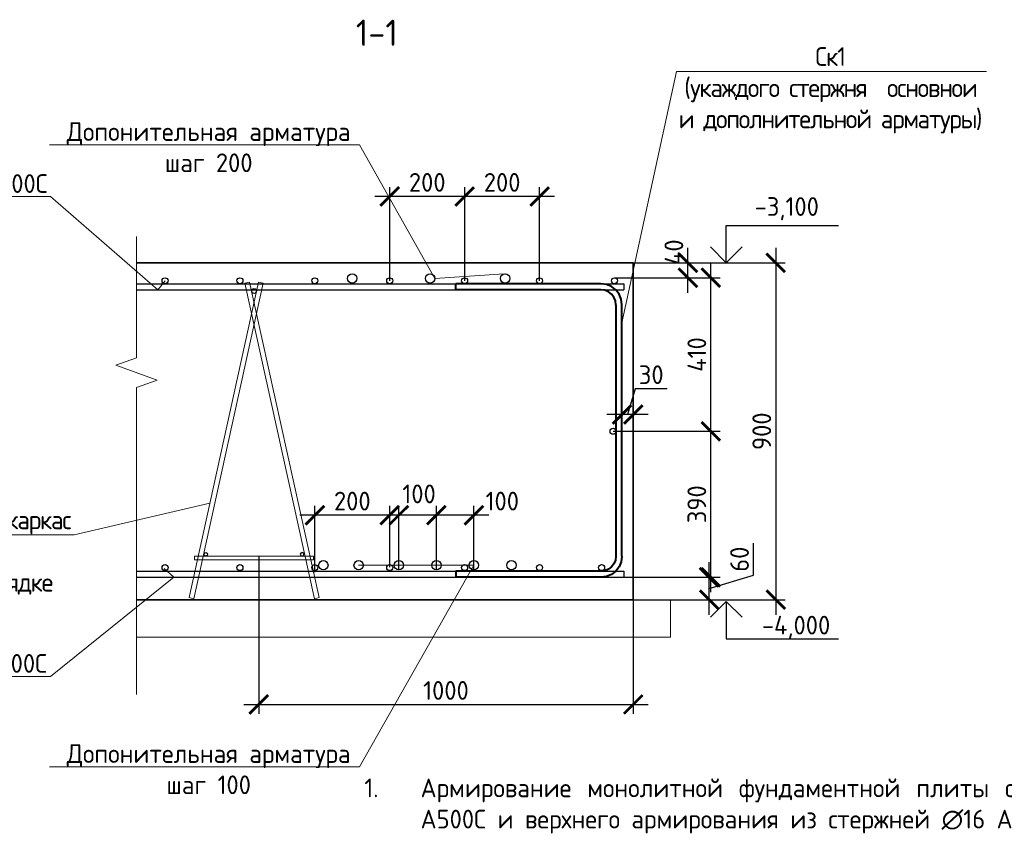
# Model space of a CAD drawing. Header units: millimetres. Extents: x -56135 to 1694203, y -446411 to -23139.
# Tile 143 of 256: x 726350 to 739494, y -127154 to -116300. Entities that reach past the tile are written whole.
import ezdxf
from ezdxf import colors
from ezdxf.entities.mleader import LeaderData, LeaderLine
from ezdxf.math import Vec2, Vec3

# ---------------------------------------------------------------- set-up
doc = ezdxf.new("R2010")
doc.units = ezdxf.units.MM
for name, color, linetype, lineweight in [('0 Фундамент', 5, 'Continuous', 30), ('A-ANNO-NOTE-2', 7, 'Continuous', 18), ('G-ANNO-DIMS', 7, 'Continuous', 9), ('G-ANNO-DIMS-1', 7, 'Continuous', 18), ('Арм_хомуты', 133, 'Continuous', 18), ('подоснова', 151, 'Continuous', 5), ('РАЗМЕРЫ', 1, 'Continuous', 9), ('Текст', 7, 'Continuous', 25), ('Узлы', 7, 'Continuous', 0)]:
    doc.layers.add(name, color=color, linetype=linetype, lineweight=lineweight)
doc.styles.add('GOST 2.304', font='CS_Gost2304.shx')
doc.styles.add('GOST-2.304_Type-B', font='GOST_Common.ttf')
doc.styles.add('ISOCPEUR', font='GOST_Common.ttf', dxfattribs={"height": 450})
doc.dimstyles.new('СПДС', dxfattribs={"dimscale": 100, "dimtxt": 2.5, "dimasz": 2.5, "dimexe": 1.25, "dimexo": 0, "dimtad": 1, "dimdec": 0, "dimtxsty": 'GOST-2.304_Type-B', "dimblk": 'ARCHTICK', "dimcen": 2.5, "dimdle": 2, "dimadec": 0, "dimazin": 2, "dimtfac": 0.75, "dimtdec": 0, "dimtmove": 1, "dimatfit": 3, "dimfxl": 1, "dimtolj": 1, "dimarcsym": 1})

# ---------------------------------------------------------------- blocks, each defined once
blk = doc.blocks.new('_None')
blk = doc.blocks.new('Высотные отметки - Вверх-711287-Разрез 3-3')
at = {"layer": '0 Фундамент'}
for p, q in [((13237, 8150), (14737, 8150)), ((13237, 7650), (13237, 8150))]:
    blk.add_line(p, q, dxfattribs=at)
at = {"layer": 'A-ANNO-NOTE-2'}
for q in [(13025, 7862), (13449, 7862)]:
    blk.add_line((13237, 7650), q, dxfattribs=at)
blk = doc.blocks.new('*U764')
at = {"color": 0, "linetype": 'ByBlock', "lineweight": -2}
for p, q in [((-392, 40), (-392, 427.5)), ((-376, 427.5), (-392, 427.5)), ((-376, 40), (-376, 427.5)), ((376, 40), (376, 427.5)), ((376, 427.5), (392, 427.5)), ((392, 40), (392, 427.5)), ((-390.1, 25.5), (-392, 40)), ((-374.6, 29.6), (-376, 40)), ((-370.6, 20), (-374.6, 29.6)), ((370.6, 20), (374.6, 29.6)), ((374.6, 29.6), (376, 40)), ((390.1, 25.5), (392, 40)), ((-384.5, 12), (-390.1, 25.5)), ((-375.6, 0.4), (-384.5, 12)), ((-364, -8.5), (-375.6, 0.4)), ((-364.3, 11.7), (-370.6, 20)), ((-356, 5.4), (-364.3, 11.7)), ((-346.4, 1.4), (-356, 5.4)), ((-336, 0), (-346.4, 1.4)), ((-336, 0), (336, 0)), ((336, 0), (346.4, 1.4)), ((346.4, 1.4), (356, 5.4)), ((356, 5.4), (364.3, 11.7)), ((364, -8.5), (375.6, 0.4)), ((364.3, 11.7), (370.6, 20)), ((375.6, 0.4), (384.5, 12)), ((384.5, 12), (390.1, 25.5)), ((-350.5, -14.1), (-364, -8.5)), ((-336, -16), (-350.5, -14.1)), ((336, -16), (-336, -16)), ((336, -16), (350.5, -14.1)), ((350.5, -14.1), (364, -8.5))]:
    blk.add_line(p, q, dxfattribs=at)
at = {"style": 'GOST 2.304', "oblique": 15, "flags": 9}
for tag, p in [('ПОЗИЦИЯ', (800.2, -185)), ('ДИАМЕТР', (800.5, -189.3)), ('КЛАСС', (800.8, -193.8)), ('ДЛИНА', (801.2, -198.5)), ('МАССА', (801.5, -203.9))]:
    blk.add_attdef(tag, p, '', height=2.5, dxfattribs=at)
blk = doc.blocks.new('_ArchTick')
at = {"color": 0, "linetype": 'ByBlock', "const_width": 0.15}
blk.add_lwpolyline([(-0.5, -0.5), (0.5, 0.5)], dxfattribs=at)
blk = doc.blocks.new('*D1302')
at = {"layer": 'DEFPOINTS', "color": 0, "transparency": 16777216}
for p in [(734540, -119547), (734540, -124047), (736443, -124047)]:
    blk.add_point(p, dxfattribs=at)
at = {"layer": 'РАЗМЕРЫ', "color": 0, "lineweight": -2, "transparency": 16777216}
for p, q in [((736443, -119347), (736443, -124247)), ((734540, -119547), (736568, -119547)), ((734540, -124047), (736568, -124047))]:
    blk.add_line(p, q, dxfattribs=at)
at = {"layer": 'РАЗМЕРЫ', "color": 0, "lineweight": -2, "transparency": 16777216, "xscale": 250, "yscale": 250, "zscale": 250}
for p, rotation in [((736443, -119547), 90), ((736443, -124047), 270)]:
    blk.add_blockref('_ArchTick', p, dxfattribs=dict(at, rotation=rotation))
at = {"layer": 'РАЗМЕРЫ', "color": 0, "transparency": 16777216, "insert": (736256, -121797), "char_height": 250, "attachment_point": 5, "rotation": 90, "style": 'GOST-2.304_Type-B'}
blk.add_mtext('\\A1;900', dxfattribs=at)
blk = doc.blocks.new('*D1303')
at = {"layer": 'DEFPOINTS', "color": 0, "transparency": 16777216}
for p in [(733973, -123747), (735553, -123747), (733973, -124047)]:
    blk.add_point(p, dxfattribs=at)
at = {"layer": 'РАЗМЕРЫ', "color": 0, "lineweight": -2, "transparency": 16777216}
for p, q in [((736147, -123719), (736147, -123294)), ((735553, -124247), (735553, -123547)), ((733973, -123747), (735678, -123747)), ((735553, -123897), (736147, -123719)), ((733973, -124047), (735678, -124047))]:
    blk.add_line(p, q, dxfattribs=at)
at = {"layer": 'РАЗМЕРЫ', "color": 0, "lineweight": -2, "transparency": 16777216, "xscale": 250, "yscale": 250, "zscale": 250}
for p, rotation in [((735553, -123747), 90), ((735553, -124047), 270)]:
    blk.add_blockref('_ArchTick', p, dxfattribs=dict(at, rotation=rotation))
at = {"layer": 'РАЗМЕРЫ', "color": 0, "transparency": 16777216, "insert": (735959, -123506), "char_height": 250, "attachment_point": 5, "rotation": 90, "style": 'GOST-2.304_Type-B'}
blk.add_mtext('\\A1;60', dxfattribs=at)
blk = doc.blocks.new('*D1190')
at = {"layer": 'DEFPOINTS', "color": 0, "transparency": 16777216}
for p in [(732955, -119547), (735270, -119547), (734289, -119747)]:
    blk.add_point(p, dxfattribs=at)
at = {"layer": 'РАЗМЕРЫ', "color": 0, "lineweight": -2, "transparency": 16777216}
for p, q in [((735270, -119947), (735270, -119347)), ((732955, -119547), (735395, -119547)), ((734289, -119747), (735395, -119747))]:
    blk.add_line(p, q, dxfattribs=at)
at = {"layer": 'РАЗМЕРЫ', "color": 0, "lineweight": -2, "transparency": 16777216, "xscale": 250, "yscale": 250, "zscale": 250}
for p, rotation in [((735270, -119547), 90), ((735270, -119747), 270)]:
    blk.add_blockref('_ArchTick', p, dxfattribs=dict(at, rotation=rotation))
at = {"layer": 'РАЗМЕРЫ', "color": 0, "transparency": 16777216, "insert": (735083, -119406), "char_height": 250, "attachment_point": 5, "rotation": 90, "style": 'GOST-2.304_Type-B'}
blk.add_mtext('\\A1;40', dxfattribs=at)
blk = doc.blocks.new('*D1304')
at = {"layer": 'DEFPOINTS', "color": 0, "ltscale": 100}
for p in [(734389, -121573), (734389, -121632), (734540, -121632)]:
    blk.add_point(p, dxfattribs=at)
at = {"layer": 'РАЗМЕРЫ', "color": 0, "lineweight": -2}
for p, q in [((734567, -121229), (734464, -121573)), ((734993, -121229), (734567, -121229)), ((734389, -121632), (734389, -121448)), ((734540, -121632), (734540, -121448)), ((734740, -121573), (734189, -121573))]:
    blk.add_line(p, q, dxfattribs=at)
at = {"layer": 'РАЗМЕРЫ', "color": 0, "lineweight": -2, "ltscale": 100, "xscale": 250, "yscale": 250, "zscale": 250, "rotation": 180}
blk.add_blockref('_ArchTick', (734389, -121573), dxfattribs=at)
at = {"layer": 'РАЗМЕРЫ', "color": 0, "lineweight": -2, "ltscale": 100, "xscale": 250, "yscale": 250, "zscale": 250}
blk.add_blockref('_ArchTick', (734540, -121573), dxfattribs=at)
at = {"layer": 'РАЗМЕРЫ', "color": 0, "ltscale": 100, "insert": (734780, -121042), "char_height": 250, "attachment_point": 5, "style": 'GOST-2.304_Type-B'}
blk.add_mtext('\\A1;30', dxfattribs=at)
blk = doc.blocks.new('*D1191')
at = {"layer": 'DEFPOINTS', "color": 0, "transparency": 16777216}
for p in [(729541, -123472), (734540, -123472), (734540, -125446)]:
    blk.add_point(p, dxfattribs=at)
at = {"layer": 'РАЗМЕРЫ', "color": 0, "lineweight": -2, "transparency": 16777216}
for p, q in [((729541, -123472), (729541, -125571)), ((734540, -123472), (734540, -125571)), ((729341, -125446), (734740, -125446))]:
    blk.add_line(p, q, dxfattribs=at)
at = {"layer": 'РАЗМЕРЫ', "color": 0, "lineweight": -2, "transparency": 16777216, "xscale": 250, "yscale": 250, "zscale": 250, "rotation": 180}
blk.add_blockref('_ArchTick', (729541, -125446), dxfattribs=at)
at = {"layer": 'РАЗМЕРЫ', "color": 0, "lineweight": -2, "transparency": 16777216, "xscale": 250, "yscale": 250, "zscale": 250}
blk.add_blockref('_ArchTick', (734540, -125446), dxfattribs=at)
at = {"layer": 'РАЗМЕРЫ', "color": 0, "transparency": 16777216, "insert": (732040, -125259), "char_height": 250, "attachment_point": 5, "style": 'GOST-2.304_Type-B'}
blk.add_mtext('\\A1;1000', dxfattribs=at)
blk = doc.blocks.new('*D1305')
at = {"layer": 'DEFPOINTS', "color": 0, "transparency": 16777216}
for p in [(732290, -118661), (732290, -119787), (733290, -119787)]:
    blk.add_point(p, dxfattribs=at)
at = {"layer": 'РАЗМЕРЫ', "color": 0, "lineweight": -2, "transparency": 16777216}
for p, q in [((732290, -119787), (732290, -118536)), ((733290, -119787), (733290, -118536)), ((733490, -118661), (732090, -118661))]:
    blk.add_line(p, q, dxfattribs=at)
at = {"layer": 'РАЗМЕРЫ', "color": 0, "lineweight": -2, "transparency": 16777216, "xscale": 250, "yscale": 250, "zscale": 250, "rotation": 180}
blk.add_blockref('_ArchTick', (732290, -118661), dxfattribs=at)
at = {"layer": 'РАЗМЕРЫ', "color": 0, "lineweight": -2, "transparency": 16777216, "xscale": 250, "yscale": 250, "zscale": 250}
blk.add_blockref('_ArchTick', (733290, -118661), dxfattribs=at)
at = {"layer": 'РАЗМЕРЫ', "color": 0, "transparency": 16777216, "insert": (732790, -118473), "char_height": 250, "attachment_point": 5, "style": 'GOST-2.304_Type-B'}
blk.add_mtext('\\A1;200', dxfattribs=at)
blk = doc.blocks.new('*D1306')
at = {"layer": 'DEFPOINTS', "color": 0, "transparency": 16777216}
for p in [(731290, -118661), (731290, -119787), (732290, -119787)]:
    blk.add_point(p, dxfattribs=at)
at = {"layer": 'РАЗМЕРЫ', "color": 0, "lineweight": -2, "transparency": 16777216}
for p, q in [((731290, -119787), (731290, -118536)), ((732290, -119787), (732290, -118536)), ((732490, -118661), (731090, -118661))]:
    blk.add_line(p, q, dxfattribs=at)
at = {"layer": 'РАЗМЕРЫ', "color": 0, "lineweight": -2, "transparency": 16777216, "xscale": 250, "yscale": 250, "zscale": 250, "rotation": 180}
blk.add_blockref('_ArchTick', (731290, -118661), dxfattribs=at)
at = {"layer": 'РАЗМЕРЫ', "color": 0, "lineweight": -2, "transparency": 16777216, "xscale": 250, "yscale": 250, "zscale": 250}
blk.add_blockref('_ArchTick', (732290, -118661), dxfattribs=at)
at = {"layer": 'РАЗМЕРЫ', "color": 0, "transparency": 16777216, "insert": (731790, -118473), "char_height": 250, "attachment_point": 5, "style": 'GOST-2.304_Type-B'}
blk.add_mtext('\\A1;200', dxfattribs=at)
blk = doc.blocks.new('*D1192')
at = {"layer": 'DEFPOINTS', "color": 0, "transparency": 16777216}
for p in [(731913, -122918), (731913, -123650), (732413, -123650)]:
    blk.add_point(p, dxfattribs=at)
at = {"layer": 'РАЗМЕРЫ', "color": 0, "lineweight": -2, "transparency": 16777216}
for p, q in [((731913, -123650), (731913, -122793)), ((732413, -123650), (732413, -122793)), ((732613, -122918), (731713, -122918))]:
    blk.add_line(p, q, dxfattribs=at)
at = {"layer": 'РАЗМЕРЫ', "color": 0, "lineweight": -2, "transparency": 16777216, "xscale": 250, "yscale": 250, "zscale": 250, "rotation": 180}
blk.add_blockref('_ArchTick', (731913, -122918), dxfattribs=at)
at = {"layer": 'РАЗМЕРЫ', "color": 0, "lineweight": -2, "transparency": 16777216, "xscale": 250, "yscale": 250, "zscale": 250}
blk.add_blockref('_ArchTick', (732413, -122918), dxfattribs=at)
at = {"layer": 'РАЗМЕРЫ', "color": 0, "transparency": 16777216, "insert": (732792, -122730), "char_height": 250, "attachment_point": 5, "style": 'GOST-2.304_Type-B'}
blk.add_mtext('\\A1;100', dxfattribs=at)
blk = doc.blocks.new('*D1193')
at = {"layer": 'DEFPOINTS', "color": 0, "transparency": 16777216}
for p in [(731411, -122918), (731411, -123650), (731913, -123650)]:
    blk.add_point(p, dxfattribs=at)
at = {"layer": 'РАЗМЕРЫ', "color": 0, "lineweight": -2, "transparency": 16777216}
for p, q in [((731411, -123650), (731411, -122793)), ((731913, -123650), (731913, -122793)), ((732113, -122918), (731211, -122918))]:
    blk.add_line(p, q, dxfattribs=at)
at = {"layer": 'РАЗМЕРЫ', "color": 0, "lineweight": -2, "transparency": 16777216, "xscale": 250, "yscale": 250, "zscale": 250, "rotation": 180}
blk.add_blockref('_ArchTick', (731411, -122918), dxfattribs=at)
at = {"layer": 'РАЗМЕРЫ', "color": 0, "lineweight": -2, "transparency": 16777216, "xscale": 250, "yscale": 250, "zscale": 250}
blk.add_blockref('_ArchTick', (731913, -122918), dxfattribs=at)
at = {"layer": 'РАЗМЕРЫ', "color": 0, "transparency": 16777216, "insert": (731681, -122634), "char_height": 250, "attachment_point": 5, "style": 'GOST-2.304_Type-B'}
blk.add_mtext('\\A1;100', dxfattribs=at)
blk = doc.blocks.new('*D1194')
at = {"layer": 'DEFPOINTS', "color": 0, "transparency": 16777216}
for p in [(730290, -122918), (730290, -123680), (731290, -123613)]:
    blk.add_point(p, dxfattribs=at)
at = {"layer": 'РАЗМЕРЫ', "color": 0, "lineweight": -2, "transparency": 16777216}
for p, q in [((730290, -123680), (730290, -122793)), ((731290, -123613), (731290, -122793)), ((731490, -122918), (730090, -122918))]:
    blk.add_line(p, q, dxfattribs=at)
at = {"layer": 'РАЗМЕРЫ', "color": 0, "lineweight": -2, "transparency": 16777216, "xscale": 250, "yscale": 250, "zscale": 250, "rotation": 180}
blk.add_blockref('_ArchTick', (730290, -122918), dxfattribs=at)
at = {"layer": 'РАЗМЕРЫ', "color": 0, "lineweight": -2, "transparency": 16777216, "xscale": 250, "yscale": 250, "zscale": 250}
blk.add_blockref('_ArchTick', (731290, -122918), dxfattribs=at)
at = {"layer": 'РАЗМЕРЫ', "color": 0, "transparency": 16777216, "insert": (730790, -122730), "char_height": 250, "attachment_point": 5, "style": 'GOST-2.304_Type-B'}
blk.add_mtext('\\A1;200', dxfattribs=at)
blk = doc.blocks.new('*U14')
at = {"color": 0, "linetype": 'ByBlock', "lineweight": -2, "ltscale": 30}
blk.add_circle((0, 0), 80, dxfattribs=at)
blk = doc.blocks.new('*U15')
at = {"color": 0, "linetype": 'ByBlock', "lineweight": -2, "ltscale": 30}
blk.add_circle((0, 0), 60, dxfattribs=at)
blk = doc.blocks.new('*U16')
at = {"color": 0, "linetype": 'ByBlock', "lineweight": -2, "ltscale": 30}
blk.add_circle((0, 0), 60, dxfattribs=at)
blk = doc.blocks.new('кп1')
at = {"color": 0, "linetype": 'ByBlock', "lineweight": -2, "ltscale": 30}
for p, q in [((96859, -45208), (95932, -49421)), ((96739, -45208), (96677, -45222)), ((96739, -45208), (97666, -49421)), ((96922, -45222), (96859, -45208)), ((95995, -49435), (96922, -45222)), ((97604, -49435), (96677, -45222)), ((96005, -48867), (97593, -48867)), ((96005, -48867), (96005, -48915)), ((97593, -48867), (97593, -48915)), ((97593, -48915), (96005, -48915)), ((95932, -49421), (95995, -49435)), ((97666, -49421), (97604, -49435))]:
    blk.add_line(p, q, dxfattribs=at)
at = {"lineweight": 30, "ltscale": 30, "yscale": 0.4, "zscale": 0.4}
for name, p, xscale in [('*U14', (96799, -45325), 0.4), ('*U15', (96155, -48842), 0.4), ('*U16', (97440, -48842), -0.4)]:
    blk.add_blockref(name, p, dxfattribs=dict(at, xscale=xscale))
blk = doc.blocks.new('*D1309')
at = {"layer": 'DEFPOINTS', "color": 0, "transparency": 16777216}
for p in [(734271, -121797), (735576, -121797), (733996, -123747)]:
    blk.add_point(p, dxfattribs=at)
at = {"layer": 'РАЗМЕРЫ', "color": 0, "lineweight": -2, "transparency": 16777216}
for p, q in [((735576, -123947), (735576, -121597)), ((734271, -121797), (735701, -121797)), ((733996, -123747), (735701, -123747))]:
    blk.add_line(p, q, dxfattribs=at)
at = {"layer": 'РАЗМЕРЫ', "color": 0, "lineweight": -2, "transparency": 16777216, "xscale": 250, "yscale": 250, "zscale": 250}
for p, rotation in [((735576, -121797), 90), ((735576, -123747), 270)]:
    blk.add_blockref('_ArchTick', p, dxfattribs=dict(at, rotation=rotation))
at = {"layer": 'РАЗМЕРЫ', "color": 0, "transparency": 16777216, "insert": (735389, -122772), "char_height": 250, "attachment_point": 5, "rotation": 90, "style": 'GOST-2.304_Type-B'}
blk.add_mtext('\\A1;390', dxfattribs=at)
blk = doc.blocks.new('*D1310')
at = {"layer": 'DEFPOINTS', "color": 0, "transparency": 16777216}
for p in [(734632, -119747), (735576, -119747), (734271, -121797)]:
    blk.add_point(p, dxfattribs=at)
at = {"layer": 'РАЗМЕРЫ', "color": 0, "lineweight": -2, "transparency": 16777216}
for p, q in [((735576, -121997), (735576, -119547)), ((734632, -119747), (735701, -119747)), ((734271, -121797), (735701, -121797))]:
    blk.add_line(p, q, dxfattribs=at)
at = {"layer": 'РАЗМЕРЫ', "color": 0, "lineweight": -2, "transparency": 16777216, "xscale": 250, "yscale": 250, "zscale": 250}
for p, rotation in [((735576, -119747), 90), ((735576, -121797), 270)]:
    blk.add_blockref('_ArchTick', p, dxfattribs=dict(at, rotation=rotation))
at = {"layer": 'РАЗМЕРЫ', "color": 0, "transparency": 16777216, "insert": (735389, -120772), "char_height": 250, "attachment_point": 5, "rotation": 90, "style": 'GOST-2.304_Type-B'}
blk.add_mtext('\\A1;410', dxfattribs=at)

msp = doc.modelspace()

# ---------------------------------------------------------------- linework, layer by layer
at = {"lineweight": 35}
for p, q in [((727909.6, -119547.1), (734539.6, -119547.1)), ((734539.6, -119547.1), (734539.6, -124047.1)), ((734539.6, -124047.1), (727909.6, -124047.1))]:
    msp.add_line(p, q, dxfattribs=at)
at = {"layer": 'РАЗМЕРЫ', "color": 2, "linetype": 'Continuous', "lineweight": 30}
for p, q in [((727909.6, -119827.1), (734414.6, -119827.1)), ((734414.6, -119827.1), (734414.6, -119907.1)), ((727909.6, -119907.1), (734414.6, -119907.1)), ((727909.6, -123667.1), (734414.6, -123667.1)), ((734414.6, -123667.1), (734414.6, -123747.1)), ((727909.6, -123747.1), (734414.6, -123747.1))]:
    msp.add_line(p, q, dxfattribs=at)
at = {"layer": 'РАЗМЕРЫ', "color": 7, "linetype": 'Continuous', "lineweight": 15}
for p, q in [((734539.6, -124047.1), (735039.6, -124047.1)), ((735039.6, -124047.1), (735039.6, -124547.1)), ((735039.6, -124547.1), (727909.6, -124547.1))]:
    msp.add_line(p, q, dxfattribs=at)
msp.add_lwpolyline([(727909.6, -119194.3), (727909.6, -120814.3), (727634.8, -120914.3), (728184.3, -121114.3), (727909.6, -121214.3), (727909.6, -125314.4)], dxfattribs=at)
at = {"layer": 'РАЗМЕРЫ', "color": 2, "linetype": 'Continuous', "lineweight": 30}
for centre, radius in [((730789.6, -119755.4), 62.5), ((731828, -119755.4), 62.5), ((732829.5, -119755.4), 62.5), ((728289.6, -119787.1), 40), ((729289.6, -119787.1), 40), ((730289.6, -119787.1), 40), ((731289.6, -119787.1), 40), ((732289.6, -119787.1), 40), ((733289.6, -119787.1), 40), ((734289.6, -119787.1), 40), ((734271.1, -121797.1), 40), ((730403.1, -123587.6), 62.5), ((730874.6, -123587.6), 62.5), ((731411.3, -123587.6), 62.5), ((731913, -123587.6), 62.5), ((732412.8, -123587.6), 62.5), ((732914.5, -123587.6), 62.5), ((728289.6, -123617.9), 40), ((729289.6, -123617.9), 40), ((730289.6, -123617.9), 40), ((731289.6, -123617.9), 40), ((732289.6, -123617.9), 40), ((733289.6, -123617.9), 40), ((734118.5, -123617.9), 40)]:
    msp.add_circle(centre, radius, dxfattribs=at)

# ---------------------------------------------------------------- block references
at = {"layer": 'G-ANNO-DIMS'}
msp.add_blockref('Высотные отметки - Вверх-711287-Разрез 3-3', (722545.2, -127197.1), dxfattribs=at)
at = {"layer": 'G-ANNO-DIMS', "xscale": -1, "rotation": 180}
msp.add_blockref('Высотные отметки - Вверх-711287-Разрез 3-3', (722545.2, -116420.1), dxfattribs=at)
at = {"layer": 'Арм_хомуты', "lineweight": 40, "xscale": -5, "yscale": 5, "zscale": 5, "rotation": 90}
msp.add_blockref('*U764', (734308.8, -121787.1), dxfattribs=at)
at = {"layer": 'РАЗМЕРЫ'}
msp.add_blockref('кп1', (632679.5, -74598.6), dxfattribs=at)

# ---------------------------------------------------------------- texts
at = {"layer": 'G-ANNO-DIMS-1', "char_height": 250, "width": 1150.283, "line_spacing_factor": 1.149209, "style": 'ISOCPEUR'}
for s, insert, attachment_point in [('-3,100', (736161.2, -118670.5), 1), ('-4,000', (736257.3, -124570.1), 7)]:
    msp.add_mtext(s, dxfattribs=dict(at, insert=insert, attachment_point=attachment_point))
at = {"layer": 'Текст', "insert": (730950.9, -126435.8), "char_height": 250, "width": 18388.819, "attachment_point": 1, "style": 'GOST-2.304_Type-B'}
msp.add_mtext('\\pxi-3,l3,qj,t3;1.^IАрмирование монолитной фундаментной плиты состоит из основного нижнего армирования из стержней ∅20 А500С и верхнего армирования из стержней ∅16 А500С  с шагом 200х200мм и дополнительного армирования.\\P2.^IАрмирование плиты предусмотрено отдельными стержнями заводской длины по осям Х и Y. При недостатке заводской длины стержней для армирования плиты, стыки стержней осуществлять внахлестку без сварки.  Стыки арматуры внахлестку должны располагаться вразбежку (через шаг) (см. деталь стыковки арматуры).\\P3.^IРаскладку арматуры по высоте смотреть сечение 1-1.\\P4.^IВерхнюю и нижнюю арматуру вязать вязальной проволокой через пересечение.\\P5.^IВсе арматурные стержни, для которых не указан шаг укладываются с шагом 200мм.\\P6.^IПо периметру плиты у концов основной арматуры и дополнительной устанавливать П-образные элементы (Ск1).\\P7.^IРабочие швы в перерывах бетонирования ростверка по захваткам устраиваются следующим образом: по толщине фундаментной плиты растягивается металлическая сетка с ячейкой 50*50мм, которая в свою очередь привязывается к арматурным стержням ф12 А500С (коротыши). Последние привязываются в узлах верхней и нижней сеток плиты вязальной проволокой. Коротыши служат для удержания металлической сетки от выгибания под давлением только что уложенной бетонной смеси. При возобновлении бетонирования в шов установить гидроизоляционную прокладку Пенебар.\\P8.^IПозиции отмечаные "*" устанавливаются с шагом 100мм.\\P9.^IАрмирование приямков см. лист\\P{\\T0.9;\\C0;10.^IПоддерживающий каркас  КП1 см.24-04-КЖ.2-0.1-лист13 устанавливать с шагом  1000мм  в шахматном порядке.}', dxfattribs=at)
at = {"layer": 'Узлы', "color": 80, "linetype": 'Continuous', "lineweight": 0, "style": 'GOST-2.304_Type-B'}
msp.add_text('1-1', height=350, dxfattribs=at).set_placement((730836.8, -116649.7))

# ---------------------------------------------------------------- dimensions: what is measured, and where the dimension line sits
at = {"layer": 'РАЗМЕРЫ'}
for base, p1, p2, picture, middle in [((731289.6, -118660.7), (732289.6, -119787.1), (731289.6, -119787.1), '*D1306', (731789.6, -118473.2)), ((732289.6, -118660.7), (733289.6, -119787.1), (732289.6, -119787.1), '*D1305', (732789.6, -118473.2)), ((734388.8, -121573.3), (734539.6, -121632.3), (734388.8, -121632.3), '*D1304', (734629.8, -121041.8)), ((730289.6, -122917.9), (731289.6, -123612.9), (730289.6, -123680), '*D1194', (730789.6, -122730.4)), ((734539.6, -125446.5), (729541.2, -123471.9), (734539.6, -123471.9), '*D1191', (732040.4, -125259))]:
    dim = msp.add_linear_dim(base=base, p1=p1, p2=p2, dimstyle='СПДС', override={"dimlfac": 0.2}, dxfattribs=at)
    dim.commit()
    dim.dimension.update_dxf_attribs({"geometry": picture, "text_midpoint": middle})
dim = msp.add_linear_dim(base=(735270.5, -119547.1), p1=(734289.4, -119747.1), p2=(732954.7, -119547.1), angle=90, dimstyle='СПДС', override={"dimlfac": 0.2}, dxfattribs=at)
dim.commit()
dim.dimension.update_dxf_attribs({"geometry": '*D1190', "text_midpoint": (735270.5, -119406.5), "dimtype": 160})
for base, p1, p2, picture, middle in [((736443.2, -124047.1), (734539.6, -119547.1), (734539.6, -124047.1), '*D1302', (736255.7, -121797.1)), ((735552.8, -123747.1), (733972.9, -124047.1), (733972.9, -123747.1), '*D1303', (735959.1, -123656.5))]:
    dim = msp.add_linear_dim(base=base, p1=p1, p2=p2, angle=90, dimstyle='СПДС', override={"dimlfac": 0.2}, dxfattribs=at)
    dim.commit()
    dim.dimension.update_dxf_attribs({"geometry": picture, "text_midpoint": middle})
at = {"layer": 'РАЗМЕРЫ', "color": 1}
for base, p1, p2, picture, middle in [((735576.2, -119747.1), (734271.1, -121797.1), (734631.7, -119747.1), '*D1310', (735388.7, -120772.1)), ((735576.2, -121797.1), (733996.3, -123747.1), (734271.1, -121797.1), '*D1309', (735388.7, -122772.1))]:
    dim = msp.add_linear_dim(base=base, p1=p1, p2=p2, angle=90, dimstyle='СПДС', override={"dimlfac": 0.2}, dxfattribs=at)
    dim.commit()
    dim.dimension.update_dxf_attribs({"geometry": picture, "text_midpoint": middle})
at = {"layer": 'РАЗМЕРЫ'}
for base, p1, p2, picture, middle in [((731411.3, -122917.9), (731913, -123649.7), (731411.3, -123649.7), '*D1193', (731681.3, -122821.6)), ((731913, -122917.9), (732412.8, -123649.7), (731913, -123649.7), '*D1192', (732792.3, -122918))]:
    dim = msp.add_linear_dim(base=base, p1=p1, p2=p2, dimstyle='СПДС', override={"dimlfac": 0.2}, dxfattribs=at)
    dim.commit()
    dim.dimension.update_dxf_attribs({"geometry": picture, "text_midpoint": middle, "dimtype": 160})

# ---------------------------------------------------------------- leaders
at = {"layer": 'подоснова', "color": 4, "ltscale": 0.3}
ml = msp.add_multileader_mtext('Standard', dxfattribs=at)
ml.set_content('{\\T0.9;Ск1 \\P(укаждого стержня  основнои и дополнительной арматуры)}', color=4, style='GOST-2.304_Type-B')
ml.set_leader_properties(color=256, linetype='ByLayer', lineweight=15)
ml.set_arrow_properties(name='NONE')
ml.build(insert=Vec2(0, 0))
ml.multileader.update_dxf_attribs({"text_left_attachment_type": 6, "text_right_attachment_type": 6, "dogleg_length": 0.1, "arrow_head_size": 18})
ctx = ml.context
ctx.base_point, ctx.char_height, ctx.arrow_head_size, ctx.landing_gap_size, ctx.plane_origin = Vec3(735118.8, -116991.9), 250, 18, 20, Vec3(737685.5, -119131.9)
ctx.left_attachment, ctx.right_attachment, ctx.text_align_type = 6, 6, 1
notes = []
notes.append((ctx, [(1, (1, 1, 0), (735118.7, -116991.9), (1, 0), 0.1, [(0, [(734388.8, -120347.8)], 0, [])])]))
ctx.mtext.insert, ctx.mtext.width, ctx.mtext.alignment, ctx.mtext.flow_direction = Vec3(737169.8, -116666.9), 4075.871, 2, 5
ml = msp.add_multileader_mtext('Standard', dxfattribs=at)
ml.set_content('{\\C2;Допонительная арматура шаг 200}', color=4, style='GOST-2.304_Type-B')
ml.set_leader_properties(color=256, linetype='ByLayer', lineweight=15)
ml.set_arrow_properties(name='NONE')
ml.build(insert=Vec2(0, 0))
ml.multileader.update_dxf_attribs({"text_left_attachment_type": 6, "text_right_attachment_type": 6, "dogleg_length": 0.1, "arrow_head_size": 18})
ctx = ml.context
ctx.base_point, ctx.char_height, ctx.arrow_head_size, ctx.landing_gap_size, ctx.plane_origin = Vec3(726859.6, -117969.5), 250, 18, 20, Vec3(735001.1, -117629.7)
ctx.left_attachment, ctx.right_attachment, ctx.text_align_type = 6, 6, 1
notes.append((ctx, [(0, (1, 1, 0), (730885.3, -117969.5), (-1, 0), 0.1, [(1, [(732815.3, -119694.5), (731890.5, -119755.4)], 0, [])])]))
ctx.mtext.insert, ctx.mtext.width, ctx.mtext.alignment, ctx.mtext.flow_direction = Vec3(728872.4, -117669.5), 4075.871, 2, 5
ml = msp.add_multileader_mtext('Standard', dxfattribs=at)
ml.set_content('{\\C2;осн. сетка %%C16 А500С \\Pшаг 200}', color=4, style='GOST-2.304_Type-B')
ml.set_leader_properties(color=256, linetype='ByLayer', lineweight=15)
ml.set_arrow_properties(name='NONE')
ml.build(insert=Vec2(0, 0))
ml.multileader.update_dxf_attribs({"text_left_attachment_type": 6, "text_right_attachment_type": 6, "dogleg_length": 0.1, "arrow_head_size": 18})
ctx = ml.context
ctx.base_point, ctx.char_height, ctx.arrow_head_size, ctx.landing_gap_size, ctx.plane_origin = Vec3(723561.8, -118663.6), 250, 18, 20, Vec3(730874.5, -117629.7)
ctx.left_attachment, ctx.right_attachment, ctx.text_align_type = 6, 6, 1
notes.append((ctx, [(0, (1, 1, 0), (726758.7, -118663.6), (-1, 0), 0.1, [(1, [(728289.6, -119787.1), (728191.8, -119907.1)], 0, [])])]))
ctx.mtext.insert, ctx.mtext.width, ctx.mtext.alignment, ctx.mtext.flow_direction = Vec3(725160.2, -118363.6), 4075.871, 2, 5
ml = msp.add_multileader_mtext('Standard', dxfattribs=at)
ml.set_content('{\\T0.9;Поддерживающий каркас \\PКП1 шаг 1000 \\Pв шахматном порядке}', color=4, style='GOST-2.304_Type-B')
ml.set_leader_properties(color=256, linetype='ByLayer', lineweight=15)
ml.set_arrow_properties(name='NONE')
ml.build(insert=Vec2(0, 0))
ml.multileader.update_dxf_attribs({"text_left_attachment_type": 6, "text_right_attachment_type": 6, "dogleg_length": 0.1, "arrow_head_size": 18})
ctx = ml.context
ctx.base_point, ctx.char_height, ctx.arrow_head_size, ctx.landing_gap_size, ctx.plane_origin = Vec3(723573.8, -123180.8), 250, 18, 20, Vec3(728840.4, -120551)
ctx.left_attachment, ctx.right_attachment, ctx.text_align_type = 6, 6, 1
notes.append((ctx, [(0, (1, 1, 0), (727076.7, -123180.8), (-1, 0), 0.1, [(1, [(728888.9, -122759.3)], 0, [])])]))
ctx.mtext.insert, ctx.mtext.width, ctx.mtext.alignment, ctx.mtext.flow_direction = Vec3(725325.2, -122855.8), 4075.871, 2, 5
ml = msp.add_multileader_mtext('Standard', dxfattribs=at)
ml.set_content('{\\C2;осн. сетка %%C20 А500С \\Pшаг 200}', color=4, style='GOST-2.304_Type-B')
ml.set_leader_properties(color=256, linetype='ByLayer', lineweight=15)
ml.set_arrow_properties(name='NONE')
ml.build(insert=Vec2(0, 0))
ml.multileader.update_dxf_attribs({"text_left_attachment_type": 6, "text_right_attachment_type": 6, "dogleg_length": 0.1, "arrow_head_size": 18})
ctx = ml.context
ctx.base_point, ctx.char_height, ctx.arrow_head_size, ctx.landing_gap_size, ctx.plane_origin = Vec3(723511.8, -125073.2), 250, 18, 20, Vec3(730874.5, -124039.3)
ctx.left_attachment, ctx.right_attachment, ctx.text_align_type = 6, 6, 1
notes.append((ctx, [(0, (1, 1, 0), (726758.7, -125073.2), (-1, 0), 0.1, [(1, [(728280.2, -123630.3), (728405.2, -123747.1)], 0, [])])]))
ctx.mtext.insert, ctx.mtext.width, ctx.mtext.alignment, ctx.mtext.flow_direction = Vec3(725135.2, -124773.2), 4075.871, 2, 5
ml = msp.add_multileader_mtext('Standard', dxfattribs=at)
ml.set_content('{\\C2;Допонительная арматура шаг 100}', color=4, style='GOST-2.304_Type-B')
ml.set_leader_properties(color=256, linetype='ByLayer', lineweight=15)
ml.set_arrow_properties(name='NONE')
ml.build(insert=Vec2(0, 0))
ml.multileader.update_dxf_attribs({"text_left_attachment_type": 6, "text_right_attachment_type": 6, "dogleg_length": 0.1, "arrow_head_size": 18})
ctx = ml.context
ctx.base_point, ctx.char_height, ctx.arrow_head_size, ctx.landing_gap_size, ctx.plane_origin = Vec3(726859.6, -126277.5), 250, 18, 20, Vec3(735001.1, -125937.8)
ctx.left_attachment, ctx.right_attachment, ctx.text_align_type = 6, 6, 1
notes.append((ctx, [(0, (1, 1, 0), (730885.3, -126277.5), (-1, 0), 0.1, [(3, [(731411.3, -123587.6), (730874.6, -123587.6), (731913, -123587.6), (732412.8, -123587.6)], 0, [])])]))
ctx.mtext.insert, ctx.mtext.width, ctx.mtext.alignment, ctx.mtext.flow_direction = Vec3(728872.4, -125977.5), 4075.871, 2, 5
for ctx, leaders in notes:
    for number, flags, end, landing, length, lines in leaders:
        leader = LeaderData()
        leader.index, (leader.has_last_leader_line, leader.has_dogleg_vector, leader.attachment_direction) = number, flags
        leader.last_leader_point, leader.dogleg_vector, leader.dogleg_length = Vec3(end), Vec3(landing), length
        for number, points, colour, breaks in lines:
            line = LeaderLine()
            line.index, line.vertices, line.color, line.breaks = number, Vec3.list(points), colors.encode_raw_color(colour), breaks
            leader.lines.append(line)
        ctx.leaders.append(leader)

doc.saveas('drawing.dxf')
